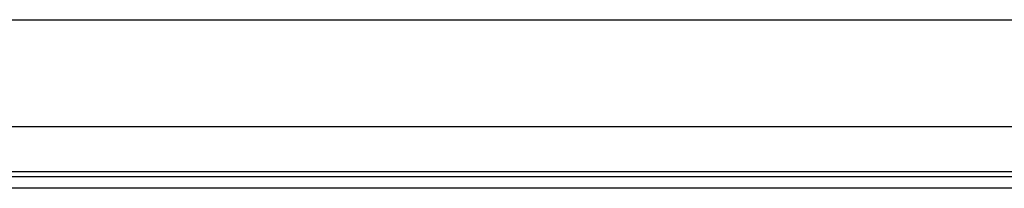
# Model space of a CAD drawing. Header units: inches. Extents: x 9 to 285, y 21 to 142.
# Tile 49 of 140: x 51.478 to 57.214, y 71.339 to 72.322. Entities that reach past the tile are written whole.
import ezdxf

# ---------------------------------------------------------------- set-up
doc = ezdxf.new("R2010")
doc.units = ezdxf.units.IN
doc.header["$MEASUREMENT"] = 0
doc.layers.add('Visible Edges(ANSI)', color=7, linetype='Continuous', lineweight=25)
doc.layers.add('Visible Tangent Edges(ANSI)', color=7, linetype='Continuous', lineweight=25)

msp = doc.modelspace()

# ---------------------------------------------------------------- linework, layer by layer
at = {"layer": 'Visible Edges(ANSI)'}
for p, q in [((9.816, 72.3216), (67.752, 72.3216)), ((63.1806, 71.6966), (48.5894, 71.6966)), ((48.9275, 71.4066), (62.8425, 71.4066)), ((62.8425, 71.3386), (48.9275, 71.3386))]:
    msp.add_line(p, q, dxfattribs=at)
at = {"layer": 'Visible Tangent Edges(ANSI)'}
msp.add_line((48.8611, 71.4376), (62.9089, 71.4376), dxfattribs=at)

doc.saveas('drawing.dxf')
